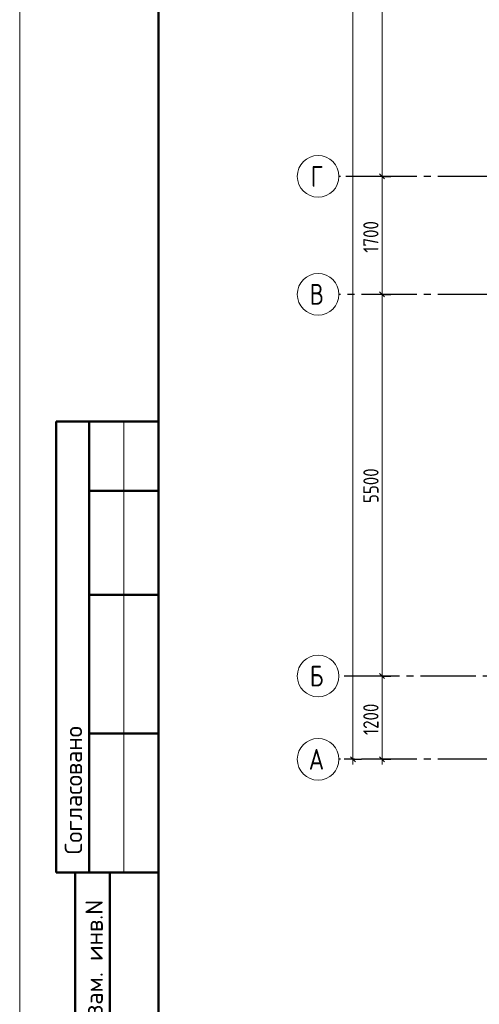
# Model space of a CAD drawing. Header units: millimetres. Extents: x 0 to 43617, y 0 to 59400.
# Tile 2 of 26: x 0 to 6622, y 7100 to 21288. Entities that reach past the tile are written whole.
import ezdxf

# ---------------------------------------------------------------- set-up
doc = ezdxf.new("R2010")
doc.units = ezdxf.units.MM
doc.linetypes.add('______5', pattern=[1100, 800, -100, 100, -100])
doc.layers.add('Standard', color=7, linetype='Continuous', lineweight=25)
doc.layers.add('Оси', color=40, linetype='______5', lineweight=18)
doc.styles.add('GOST 2.304-81', font='txt')
doc.styles.add('ISOCPEUR', font='txt')

msp = doc.modelspace()

# ---------------------------------------------------------------- linework, layer by layer
at = {"layer": 'Standard', "color": 7, "linetype": 'Continuous', "lineweight": 13, "transparency": 33554687}
for p, q in [((5221, 19030), (5221, 24530)), ((5221, 17330), (5221, 19030)), ((1500, 15500), (1500, 9000)), ((4802, 10630), (4802, 10555)), ((5221, 10630), (5221, 10555))]:
    msp.add_line(p, q, dxfattribs=at)
at = {"layer": 'Standard', "color": 251, "linetype": 'Continuous', "lineweight": -3, "true_color": 0x656565, "transparency": 33554687}
for p, q in [((5221, 19030), (5096, 19030)), ((5221, 19030), (5346, 19030)), ((5221, 17330), (5096, 17330)), ((5221, 17330), (5346, 17330)), ((5221, 17330), (5221, 17330)), ((5221, 11830), (5096, 11830)), ((5221, 11830), (5346, 11830)), ((5221, 11830), (5221, 11830)), ((4802, 10630), (4677, 10630)), ((4802, 10630), (4700, 10630)), ((4802, 10630), (4927, 10630)), ((5221, 10630), (5096, 10630)), ((5221, 10630), (5346, 10630)), ((5221, 10630), (5221, 10630))]:
    msp.add_line(p, q, dxfattribs=at)
at = {"layer": 'Standard', "color": 7, "linetype": 'Continuous', "lineweight": 25, "transparency": 33554687}
for p, q in [((5258, 18993), (5183, 19068)), ((5258, 17293), (5183, 17368)), ((5258, 11793), (5183, 11868)), ((4839, 10593), (4764, 10668)), ((5258, 10593), (5183, 10668))]:
    msp.add_line(p, q, dxfattribs=at)
at = {"layer": 'Standard', "color": 7, "linetype": 'Continuous', "lineweight": 50, "transparency": 33554687}
for p, q in [((2000, 15500), (527, 15500)), ((527, 15500), (527, 9000)), ((527, 15500), (527, 9000)), ((1000, 15500), (1000, 9000)), ((2000, 14500), (1000, 14500)), ((2000, 13000), (1000, 13000)), ((2000, 11000), (1000, 11000)), ((0, 9000), (6, 9000)), ((527, 9000), (2000, 9000)), ((800, 500), (800, 9000)), ((800, 500), (800, 9000)), ((1300, 500), (1300, 9000))]:
    msp.add_line(p, q, dxfattribs=at)
at = {"layer": 'Standard', "color": 7, "linetype": 'Continuous', "lineweight": 13, "transparency": 33554687}
msp.add_lwpolyline([(0, 0), (42000, 0), (42000, 59400), (0, 59400), (0, 0)], close=True, dxfattribs=at)
at = {"layer": 'Standard', "color": 7, "linetype": 'Continuous', "lineweight": 50, "transparency": 33554687}
msp.add_lwpolyline([(2000, 58900), (41500, 58900), (41500, 500), (2000, 500), (2000, 58900)], close=True, dxfattribs=at)
at = {"layer": 'Standard', "color": 7, "linetype": 'Continuous', "lineweight": 13, "transparency": 33554687}
for points in [[(4802, 10630), (4802, 33448), (4802, 33448), (4802, 57120)], [(5221, 11830), (5221, 15087), (5221, 15087), (5221, 17330)], [(5221, 10630), (5221, 10921), (5221, 10921), (5221, 11830)]]:
    msp.add_lwpolyline(points, dxfattribs=at)
at = {"layer": 'Standard', "color": 251, "linetype": 'Continuous', "lineweight": -3, "true_color": 0x656565, "transparency": 33554687}
msp.add_lwpolyline([(5221, 19030), (5204, 19030), (5204, 19030), (5204, 19030), (5204, 19030), (5204, 19030), (5204, 19030), (5204, 19030), (5204, 19030), (5204, 19030), (5204, 19030), (5204, 19030), (5204, 19030), (5204, 19030), (5204, 19030), (5204, 19030), (5204, 19030), (5204, 19030), (5204, 19030), (5204, 19030), (5204, 19030), (5204, 19030), (5204, 19030), (4700, 19030)], dxfattribs=at)
at = {"layer": 'Оси', "color": 8, "linetype": '______5', "lineweight": -3, "transparency": 33554687}
for p, q in [((33224, 19030), (4600, 19030)), ((33224, 17330), (4600, 17330)), ((34074, 11830), (4600, 11830)), ((33224, 10630), (4600, 10630))]:
    msp.add_line(p, q, dxfattribs=at)
at = {"layer": 'Оси', "color": 7, "linetype": 'Continuous', "lineweight": 13, "transparency": 33554687}
for centre in [(4300, 19030), (4300, 17330), (4300, 11830), (4300, 10630)]:
    msp.add_circle(centre, 300, dxfattribs=at)

# ---------------------------------------------------------------- texts
at = {"layer": 'Standard', "color": 7, "linetype": 'Continuous', "lineweight": 25, "transparency": 33554687, "char_height": 220, "attachment_point": 7, "rotation": 90, "style": 'GOST 2.304-81'}
for s, insert, width in [('1700', (5170, 17930), 625.73), ('5500', (5171, 14322), 641.48), ('1200', (5170, 10980), 625.74)]:
    msp.add_mtext(s, dxfattribs=dict(at, insert=insert, width=width))
at = {"layer": 'Standard', "color": 7, "linetype": 'Continuous', "lineweight": 50, "transparency": 33554687, "char_height": 250, "attachment_point": 7, "rotation": 90, "style": 'ISOCPEUR'}
for s, insert, width in [('\\A1;{\\fISOCPEUR|i0|b0;\\H250.000000;\\W1.000000;\\C7;Согласовано}\\P', (900, 9261), 2071.88), ('\\A1;{\\fISOCPEUR|i0|b0;\\H250.000000;\\W1.000000;\\C7;Взам. инв.N}\\P', (1198, 6736), 1909.1)]:
    msp.add_mtext(s, dxfattribs=dict(at, insert=insert, width=width))
at = {"layer": 'Оси', "color": 7, "linetype": 'Continuous', "lineweight": 25, "transparency": 33554687, "char_height": 300, "attachment_point": 7, "style": 'ISOCPEUR'}
for s, insert, width in [('\\W0.78;Г', (4195, 18880), 326.41), ('\\W0.80;В', (4180, 17180), 359.83), ('\\W0.80;Б', (4180, 11680), 359.83), ('\\W0.82;А', (4165, 10480), 392.65)]:
    msp.add_mtext(s, dxfattribs=dict(at, insert=insert, width=width))

doc.saveas('drawing.dxf')
